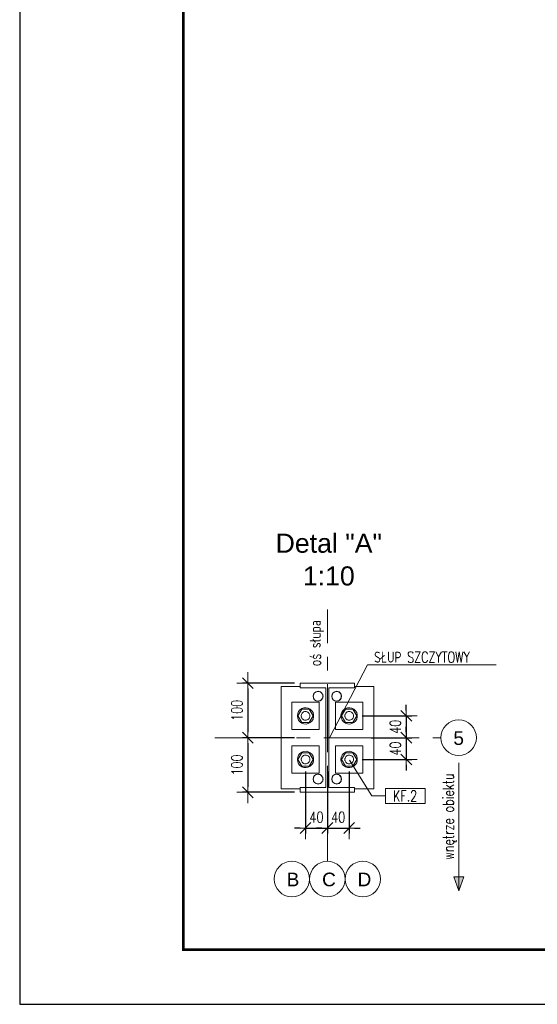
# Model space of a CAD drawing. Header units: millimetres. Extents: x 6807 to 7919, y 15387 to 15883.
# Tile 1 of 120: x 6813 to 6908, y 15387 to 15568. Entities that reach past the tile are written whole.
import ezdxf
from ezdxf.enums import TextEntityAlignment as Align

# ---------------------------------------------------------------- set-up
doc = ezdxf.new("R2010")
doc.units = ezdxf.units.MM
doc.header["$LTSCALE"] = 10
doc.linetypes.add('MITTE', pattern=[2, 1.25, -0.25, 0.25, -0.25])
doc.layers.get('Defpoints').update_dxf_attribs({"color": 1})
doc.layers.add('_FORMATKA', color=8, linetype='Continuous', plot=False)
for name, color, linetype, lineweight in [('_RAMKA', 7, 'Continuous', 35), ('PS_DIM', 4, 'Continuous', 13), ('PS_Object', 30, 'Continuous', 13), ('PS_Pos', 1, 'Continuous', 15), ('PS_SOLID', 7, 'Continuous', 30), ('PS_TEXT', 3, 'Continuous', 18)]:
    doc.layers.add(name, color=color, linetype=linetype, lineweight=lineweight)
doc.styles.add('ARIAL', font='arial.ttf')
doc.styles.add('simplex', font='simplex.shx', dxfattribs={"width": 0.75})
doc.dimstyles.new('1_10_SC', dxfattribs={"dimtxt": 2, "dimasz": 1, "dimexe": 1, "dimexo": 1, "dimgap": 1, "dimtad": 1, "dimdec": 0, "dimlfac": 10, "dimtxsty": 'simplex', "dimblk": 'dimznak', "dimcen": 2, "dimclrd": 256, "dimclre": 256, "dimclrt": 3, "dimadec": 1, "dimazin": 0, "dimtfac": 1, "dimtdec": 0, "dimtix": 1, "dimtmove": 2, "dimatfit": 3, "dimldrblk": 'dim-grot', "dimfxl": 1, "dimarcsym": 0})

# ---------------------------------------------------------------- blocks, each defined once
blk = doc.blocks.new('*U18')
at = {"layer": '_FORMATKA', "lineweight": -3}
blk.add_lwpolyline([(-1100, 0), (0, 0), (0, 420), (-1100, 420)], close=True, dxfattribs=at)
at = {"layer": '_RAMKA', "lineweight": -3, "const_width": 0.5}
blk.add_lwpolyline([(-1070, 10), (-10, 10), (-10, 410), (-1070, 410)], close=True, dxfattribs=at)
blk = doc.blocks.new('dimznak')
at = {"color": 0}
for points in [[(0, 2), (0, -2)], [(-2, 0), (2, 0)]]:
    blk.add_lwpolyline(points, dxfattribs=at)
at = {"color": 2}
blk.add_lwpolyline([(1, 1), (-1, -1)], dxfattribs=at)
blk = doc.blocks.new('*D141')
at = {"layer": 'Defpoints', "color": 0, "transparency": 16777216}
for p in [(6875.16, 15440.07), (6876.81, 15436.07), (6884.24, 15436.07)]:
    blk.add_point(p, dxfattribs=at)
at = {"layer": 'PS_DIM', "lineweight": -2, "transparency": 16777216}
for p, q in [((6884.24, 15441.07), (6884.24, 15442.07)), ((6876.16, 15440.07), (6885.24, 15440.07)), ((6884.24, 15440.07), (6884.24, 15436.07)), ((6877.81, 15436.07), (6885.24, 15436.07)), ((6884.24, 15435.07), (6884.24, 15434.07))]:
    blk.add_line(p, q, dxfattribs=at)
for p, rotation in [((6884.24, 15440.07), 270), ((6884.24, 15436.07), 90)]:
    blk.add_blockref('dimznak', p, dxfattribs=dict(at, rotation=rotation))
at = {"layer": 'PS_DIM', "color": 3, "transparency": 16777216, "insert": (6882.24, 15438.07), "char_height": 2, "attachment_point": 5, "rotation": 90, "style": 'simplex'}
blk.add_mtext('40', dxfattribs=at)
blk = doc.blocks.new('dim-grot')
blk.add_hatch(color=256).paths.add_polyline_path([(0, 0), (-2, 0.5), (-2, -0.5)])
blk.add_lwpolyline([(0, 0), (-2, 0.5), (-2, -0.5), (0, 0)])
blk = doc.blocks.new('*D142')
at = {"layer": 'Defpoints', "color": 0, "transparency": 16777216}
for p in [(6876.81, 15436.07), (6875.16, 15432.07), (6884.24, 15432.07)]:
    blk.add_point(p, dxfattribs=at)
at = {"layer": 'PS_DIM', "lineweight": -2, "transparency": 16777216}
for p, q in [((6884.24, 15437.07), (6884.24, 15438.07)), ((6877.81, 15436.07), (6885.24, 15436.07)), ((6884.24, 15436.07), (6884.24, 15432.07)), ((6876.16, 15432.07), (6885.24, 15432.07)), ((6884.24, 15431.07), (6884.24, 15430.07))]:
    blk.add_line(p, q, dxfattribs=at)
for p, rotation in [((6884.24, 15436.07), 270), ((6884.24, 15432.07), 90)]:
    blk.add_blockref('dimznak', p, dxfattribs=dict(at, rotation=rotation))
at = {"layer": 'PS_DIM', "color": 3, "transparency": 16777216, "insert": (6882.24, 15434.07), "char_height": 2, "attachment_point": 5, "rotation": 90, "style": 'simplex'}
blk.add_mtext('40', dxfattribs=at)
blk = doc.blocks.new('*D143')
at = {"layer": 'Defpoints', "color": 0, "transparency": 16777216}
for p in [(6864.77, 15446.07), (6855.18, 15436.07), (6864.77, 15436.07)]:
    blk.add_point(p, dxfattribs=at)
at = {"layer": 'PS_DIM', "lineweight": -2, "transparency": 16777216}
for p, q in [((6863.77, 15446.07), (6854.18, 15446.07)), ((6855.18, 15445.07), (6855.18, 15437.07)), ((6863.77, 15436.07), (6854.18, 15436.07))]:
    blk.add_line(p, q, dxfattribs=at)
for p, rotation in [((6855.18, 15446.07), 90), ((6855.18, 15436.07), 270)]:
    blk.add_blockref('dimznak', p, dxfattribs=dict(at, rotation=rotation))
at = {"layer": 'PS_DIM', "color": 3, "transparency": 16777216, "insert": (6853.18, 15441.07), "char_height": 2, "attachment_point": 5, "rotation": 90, "style": 'simplex'}
blk.add_mtext('100', dxfattribs=at)
blk = doc.blocks.new('*D144')
at = {"layer": 'Defpoints', "color": 0, "transparency": 16777216}
for p in [(6864.77, 15436.07), (6855.18, 15426.07), (6864.77, 15426.07)]:
    blk.add_point(p, dxfattribs=at)
at = {"layer": 'PS_DIM', "lineweight": -2, "transparency": 16777216}
for p, q in [((6863.77, 15436.07), (6854.18, 15436.07)), ((6855.18, 15435.07), (6855.18, 15427.07)), ((6863.77, 15426.07), (6854.18, 15426.07))]:
    blk.add_line(p, q, dxfattribs=at)
for p, rotation in [((6855.18, 15436.07), 90), ((6855.18, 15426.07), 270)]:
    blk.add_blockref('dimznak', p, dxfattribs=dict(at, rotation=rotation))
at = {"layer": 'PS_DIM', "color": 3, "transparency": 16777216, "insert": (6853.18, 15431.07), "char_height": 2, "attachment_point": 5, "rotation": 90, "style": 'simplex'}
blk.add_mtext('100', dxfattribs=at)
blk = doc.blocks.new('*D145')
at = {"layer": 'Defpoints', "color": 0, "transparency": 16777216}
for p in [(6865.77, 15430.87), (6869.77, 15430.87), (6869.77, 15419.49)]:
    blk.add_point(p, dxfattribs=at)
at = {"layer": 'PS_DIM', "lineweight": -2, "transparency": 16777216}
for p, q in [((6865.77, 15429.87), (6865.77, 15418.49)), ((6869.77, 15429.87), (6869.77, 15418.49)), ((6864.77, 15419.49), (6863.77, 15419.49)), ((6865.77, 15419.49), (6869.77, 15419.49)), ((6870.77, 15419.49), (6871.77, 15419.49))]:
    blk.add_line(p, q, dxfattribs=at)
blk.add_blockref('dimznak', (6865.77, 15419.49), dxfattribs=at)
at = {"layer": 'PS_DIM', "lineweight": -2, "transparency": 16777216, "rotation": 180}
blk.add_blockref('dimznak', (6869.77, 15419.49), dxfattribs=at)
at = {"layer": 'PS_DIM', "color": 3, "transparency": 16777216, "insert": (6867.77, 15421.49), "char_height": 2, "attachment_point": 5, "style": 'simplex'}
blk.add_mtext('40', dxfattribs=at)
blk = doc.blocks.new('*D146')
at = {"layer": 'Defpoints', "color": 0, "transparency": 16777216}
for p in [(6869.77, 15430.87), (6873.77, 15430.87), (6873.77, 15419.49)]:
    blk.add_point(p, dxfattribs=at)
at = {"layer": 'PS_DIM', "lineweight": -2, "transparency": 16777216}
for p, q in [((6869.77, 15429.87), (6869.77, 15418.49)), ((6873.77, 15429.87), (6873.77, 15418.49)), ((6868.77, 15419.49), (6867.77, 15419.49)), ((6869.77, 15419.49), (6873.77, 15419.49)), ((6874.77, 15419.49), (6875.77, 15419.49))]:
    blk.add_line(p, q, dxfattribs=at)
blk.add_blockref('dimznak', (6869.77, 15419.49), dxfattribs=at)
at = {"layer": 'PS_DIM', "lineweight": -2, "transparency": 16777216, "rotation": 180}
blk.add_blockref('dimznak', (6873.77, 15419.49), dxfattribs=at)
at = {"layer": 'PS_DIM', "color": 3, "transparency": 16777216, "insert": (6871.77, 15421.49), "char_height": 2, "attachment_point": 5, "style": 'simplex'}
blk.add_mtext('40', dxfattribs=at)
blk = doc.blocks.new('Przekrój')
at = {"layer": 'PS_DIM', "style": 'ARIAL', "flags": 4}
for tag, p in [('PRZEKRÓJ', (7.89, 7.75)), ('SKALA', (7.89, 1.75))]:
    blk.add_attdef(tag, text='', height=3.5, dxfattribs=at).set_placement(p, align=Align.MIDDLE_CENTER)
blk = doc.blocks.new('*X313')
at = {"color": 1}
for p, q in [((6870.14, 15436.05), (6877.14, 15449.43)), ((6877.14, 15449.43), (6900.74, 15449.43))]:
    blk.add_line(p, q, dxfattribs=at)
at = {"color": 3, "style": 'simplex', "width": 0.75}
blk.add_text('SŁUP SZCZYTOWY ', height=2, dxfattribs=at).set_placement((6878.34, 15449.83))
blk = doc.blocks.new('*X314')
at = {"color": 1}
for p, q in [((6873.83, 15431.96), (6877.91, 15425.38)), ((6877.91, 15425.38), (6880.41, 15425.38)), ((6887.71, 15426.78), (6880.41, 15426.78)), ((6880.41, 15426.78), (6880.41, 15423.98)), ((6887.71, 15423.98), (6887.71, 15426.78)), ((6880.41, 15423.98), (6887.71, 15423.98))]:
    blk.add_line(p, q, dxfattribs=at)
at = {"color": 30, "style": 'simplex', "width": 0.75}
blk.add_text('KF.2', height=2, dxfattribs=at).set_placement((6881.81, 15424.38))

msp = doc.modelspace()

# ---------------------------------------------------------------- hatches: boundary and pattern name
at = {"layer": 'PS_DIM'}
h = msp.add_hatch(color=2, dxfattribs=at)
h.dxf.hatch_style = 1
h.paths.add_polyline_path([(6893.885, 15410.552), (6892.992, 15410.552), (6893.885, 15407.991)])
h = msp.add_hatch(color=2, dxfattribs=at)
h.dxf.hatch_style = 1
h.paths.add_polyline_path([(6893.885, 15410.552), (6894.778, 15410.552), (6893.885, 15407.991)])

# ---------------------------------------------------------------- linework, layer by layer
at = {"layer": 'PS_DIM', "color": 2}
for p, q in [((6893.885, 15431.449), (6893.885, 15407.991)), ((6893.885, 15407.991), (6892.992, 15410.552)), ((6892.992, 15410.552), (6893.885, 15410.552)), ((6894.778, 15410.552), (6893.885, 15410.552)), ((6893.885, 15407.991), (6894.778, 15410.552))]:
    msp.add_line(p, q, dxfattribs=at)
at = {"layer": 'PS_Object', "color": 5, "linetype": 'MITTE'}
for p, q in [((6869.771, 15413.405), (6869.771, 15459.574)), ((6849.11, 15436.07), (6890.595, 15436.07))]:
    msp.add_line(p, q, dxfattribs=at)
at = {"layer": 'PS_Object', "color": 2}
for centre in [(6893.847, 15436.07), (6863.267, 15410.153), (6869.771, 15410.153), (6876.275, 15410.153)]:
    msp.add_circle(centre, 3.252, dxfattribs=at)
at = {"layer": 'PS_SOLID', "linetype": 'Continuous', "lineweight": 13}
for p, q in [((6864.771, 15445.47), (6861.271, 15445.47)), ((6861.271, 15445.47), (6861.271, 15426.67)), ((6874.771, 15446.07), (6864.771, 15446.07)), ((6864.771, 15446.07), (6864.771, 15445.22)), ((6864.771, 15445.22), (6869.491, 15445.22)), ((6869.491, 15445.22), (6869.491, 15426.92)), ((6870.051, 15426.92), (6870.051, 15445.22)), ((6870.051, 15445.22), (6874.771, 15445.22)), ((6874.771, 15445.22), (6874.771, 15446.07)), ((6878.271, 15445.47), (6874.771, 15445.47)), ((6878.271, 15426.67), (6878.271, 15445.47)), ((6867.171, 15443.67), (6867.381, 15444.249)), ((6867.381, 15443.092), (6867.171, 15443.67)), ((6867.381, 15444.249), (6867.914, 15444.556)), ((6867.914, 15442.784), (6867.381, 15443.092)), ((6867.914, 15444.556), (6868.521, 15444.45)), ((6868.521, 15444.45), (6868.916, 15443.978)), ((6868.916, 15443.362), (6868.521, 15442.891)), ((6868.916, 15443.978), (6868.916, 15443.362)), ((6870.571, 15443.67), (6870.781, 15444.249)), ((6870.781, 15443.092), (6870.571, 15443.67)), ((6870.781, 15444.249), (6871.314, 15444.556)), ((6871.314, 15442.784), (6870.781, 15443.092)), ((6871.314, 15444.556), (6871.921, 15444.45)), ((6871.921, 15444.45), (6872.316, 15443.978)), ((6872.316, 15443.362), (6871.921, 15442.891)), ((6872.316, 15443.978), (6872.316, 15443.362)), ((6865.927, 15442.57), (6863.271, 15442.57)), ((6863.271, 15442.57), (6863.271, 15437.57)), ((6868.271, 15442.57), (6865.927, 15442.57)), ((6868.521, 15442.891), (6867.914, 15442.784)), ((6868.271, 15437.57), (6868.271, 15442.57)), ((6873.927, 15442.57), (6871.271, 15442.57)), ((6871.271, 15442.57), (6871.271, 15437.57)), ((6871.921, 15442.891), (6871.314, 15442.784)), ((6876.271, 15442.57), (6873.927, 15442.57)), ((6876.271, 15437.57), (6876.271, 15442.57)), ((6863.271, 15437.57), (6868.271, 15437.57)), ((6871.271, 15437.57), (6876.271, 15437.57)), ((6865.927, 15434.57), (6863.271, 15434.57)), ((6863.271, 15434.57), (6863.271, 15429.57)), ((6868.271, 15434.57), (6865.927, 15434.57)), ((6868.271, 15429.57), (6868.271, 15434.57)), ((6873.927, 15434.57), (6871.271, 15434.57)), ((6871.271, 15434.57), (6871.271, 15429.57)), ((6876.271, 15434.57), (6873.927, 15434.57)), ((6876.271, 15429.57), (6876.271, 15434.57)), ((6863.271, 15429.57), (6868.271, 15429.57)), ((6867.171, 15428.47), (6867.381, 15429.049)), ((6867.381, 15429.049), (6867.914, 15429.356)), ((6867.914, 15429.356), (6868.521, 15429.25)), ((6868.521, 15429.25), (6868.916, 15428.778)), ((6868.916, 15428.778), (6868.916, 15428.162)), ((6870.571, 15428.47), (6870.781, 15429.049)), ((6870.781, 15429.049), (6871.314, 15429.356)), ((6871.271, 15429.57), (6876.271, 15429.57)), ((6871.314, 15429.356), (6871.921, 15429.25)), ((6871.921, 15429.25), (6872.316, 15428.778)), ((6872.316, 15428.778), (6872.316, 15428.162)), ((6869.491, 15426.92), (6864.771, 15426.92)), ((6864.771, 15426.92), (6864.771, 15426.07)), ((6867.381, 15427.892), (6867.171, 15428.47)), ((6867.914, 15427.584), (6867.381, 15427.892)), ((6868.521, 15427.691), (6867.914, 15427.584)), ((6868.916, 15428.162), (6868.521, 15427.691)), ((6874.771, 15426.92), (6870.051, 15426.92)), ((6870.781, 15427.892), (6870.571, 15428.47)), ((6871.314, 15427.584), (6870.781, 15427.892)), ((6871.921, 15427.691), (6871.314, 15427.584)), ((6872.316, 15428.162), (6871.921, 15427.691)), ((6874.771, 15426.07), (6874.771, 15426.92)), ((6861.271, 15426.67), (6864.771, 15426.67)), ((6864.771, 15426.07), (6874.771, 15426.07)), ((6874.771, 15426.67), (6878.271, 15426.67))]:
    msp.add_line(p, q, dxfattribs=at)
at = {"layer": 'PS_SOLID', "color": 3, "linetype": 'Continuous', "lineweight": 13}
for p, q in [((6865.078, 15441.27), (6864.385, 15440.07)), ((6865.081, 15441.402), (6864.747, 15441.166)), ((6865.825, 15441.27), (6865.078, 15441.27)), ((6865.465, 15441.539), (6865.081, 15441.402)), ((6865.873, 15441.567), (6865.465, 15441.539)), ((6866.463, 15441.27), (6865.825, 15441.27)), ((6866.273, 15441.484), (6865.873, 15441.567)), ((6866.636, 15441.296), (6866.273, 15441.484)), ((6867.156, 15440.07), (6866.463, 15441.27)), ((6866.934, 15441.017), (6866.636, 15441.296)), ((6873.078, 15441.27), (6872.385, 15440.07)), ((6873.081, 15441.402), (6872.747, 15441.166)), ((6873.825, 15441.27), (6873.078, 15441.27)), ((6873.465, 15441.539), (6873.081, 15441.402)), ((6873.873, 15441.567), (6873.465, 15441.539)), ((6874.463, 15441.27), (6873.825, 15441.27)), ((6874.273, 15441.484), (6873.873, 15441.567)), ((6874.636, 15441.296), (6874.273, 15441.484)), ((6875.156, 15440.07), (6874.463, 15441.27)), ((6874.934, 15441.017), (6874.636, 15441.296)), ((6864.326, 15440.475), (6864.271, 15440.07)), ((6864.271, 15440.07), (6864.326, 15439.665)), ((6864.489, 15440.849), (6864.326, 15440.475)), ((6864.326, 15439.665), (6864.489, 15439.291)), ((6864.385, 15440.07), (6865.078, 15438.87)), ((6864.747, 15441.166), (6864.489, 15440.849)), ((6864.971, 15440.07), (6864.975, 15440.1)), ((6864.975, 15440.04), (6864.971, 15440.07)), ((6865.007, 15440.31), (6864.975, 15440.151)), ((6864.975, 15440.151), (6864.975, 15439.989)), ((6864.975, 15439.989), (6865.007, 15439.831)), ((6864.996, 15440.254), (6865, 15440.286)), ((6865, 15439.854), (6864.996, 15439.886)), ((6865, 15440.286), (6865.004, 15440.295)), ((6865.004, 15439.845), (6865, 15439.854)), ((6865.071, 15440.458), (6865.007, 15440.31)), ((6865.007, 15439.831), (6865.071, 15439.682)), ((6865.164, 15440.591), (6865.071, 15440.458)), ((6865.071, 15439.682), (6865.164, 15439.549)), ((6865.082, 15440.474), (6865.087, 15440.486)), ((6865.087, 15439.654), (6865.082, 15439.666)), ((6865.087, 15440.486), (6865.109, 15440.513)), ((6865.109, 15439.628), (6865.087, 15439.654)), ((6865.281, 15440.703), (6865.164, 15440.591)), ((6865.164, 15439.549), (6865.281, 15439.437)), ((6865.204, 15440.63), (6865.225, 15440.655)), ((6865.225, 15439.485), (6865.204, 15439.51)), ((6865.225, 15440.655), (6865.248, 15440.671)), ((6865.248, 15439.469), (6865.225, 15439.485)), ((6865.418, 15440.788), (6865.281, 15440.703)), ((6865.281, 15439.437), (6865.418, 15439.352)), ((6865.38, 15440.764), (6865.403, 15440.78)), ((6865.403, 15440.78), (6865.41, 15440.783)), ((6865.57, 15440.845), (6865.418, 15440.788)), ((6865.73, 15440.869), (6865.57, 15440.845)), ((6865.593, 15440.848), (6865.608, 15440.853)), ((6865.608, 15440.853), (6865.643, 15440.856)), ((6865.892, 15440.861), (6865.73, 15440.869)), ((6865.792, 15440.866), (6865.825, 15440.868)), ((6865.825, 15440.868), (6865.851, 15440.863)), ((6866.048, 15440.82), (6865.892, 15440.861)), ((6866.018, 15440.828), (6866.039, 15440.824)), ((6866.039, 15440.824), (6866.043, 15440.822)), ((6866.194, 15440.749), (6866.048, 15440.82)), ((6866.322, 15440.65), (6866.194, 15440.749)), ((6866.194, 15439.391), (6866.322, 15439.49)), ((6866.216, 15440.732), (6866.232, 15440.724)), ((6866.232, 15439.417), (6866.216, 15439.408)), ((6866.232, 15440.724), (6866.258, 15440.699)), ((6866.258, 15439.441), (6866.232, 15439.417)), ((6866.427, 15440.527), (6866.322, 15440.65)), ((6866.322, 15439.49), (6866.427, 15439.613)), ((6866.366, 15440.599), (6866.391, 15440.575)), ((6866.391, 15439.565), (6866.366, 15439.541)), ((6866.391, 15440.575), (6866.403, 15440.555)), ((6866.403, 15439.585), (6866.391, 15439.565)), ((6866.506, 15440.386), (6866.427, 15440.527)), ((6866.427, 15439.613), (6866.506, 15439.755)), ((6866.463, 15438.87), (6867.156, 15440.07)), ((6866.5, 15440.396), (6866.504, 15440.389)), ((6866.504, 15439.751), (6866.5, 15439.744)), ((6866.504, 15440.389), (6866.505, 15440.387)), ((6866.505, 15439.753), (6866.504, 15439.751)), ((6866.554, 15440.231), (6866.506, 15440.386)), ((6866.506, 15439.755), (6866.554, 15439.909)), ((6866.571, 15440.07), (6866.554, 15440.231)), ((6866.554, 15439.909), (6866.571, 15440.07)), ((6866.557, 15440.199), (6866.563, 15440.179)), ((6866.563, 15439.961), (6866.557, 15439.941)), ((6866.563, 15440.179), (6866.563, 15440.143)), ((6866.563, 15439.997), (6866.563, 15439.961)), ((6867.146, 15440.668), (6866.934, 15441.017)), ((6866.934, 15439.123), (6867.146, 15439.473)), ((6867.257, 15440.274), (6867.146, 15440.668)), ((6867.146, 15439.473), (6867.257, 15439.866)), ((6867.257, 15440.07), (6867.257, 15440.274)), ((6867.257, 15439.866), (6867.257, 15440.07)), ((6872.326, 15440.475), (6872.271, 15440.07)), ((6872.271, 15440.07), (6872.326, 15439.665)), ((6872.489, 15440.849), (6872.326, 15440.475)), ((6872.326, 15439.665), (6872.489, 15439.291)), ((6872.385, 15440.07), (6873.078, 15438.87)), ((6872.747, 15441.166), (6872.489, 15440.849)), ((6872.971, 15440.07), (6872.975, 15440.1)), ((6872.975, 15440.04), (6872.971, 15440.07)), ((6873.007, 15440.31), (6872.975, 15440.151)), ((6872.975, 15440.151), (6872.975, 15439.989)), ((6872.975, 15439.989), (6873.007, 15439.831)), ((6872.996, 15440.254), (6873, 15440.286)), ((6873, 15439.854), (6872.996, 15439.886)), ((6873, 15440.286), (6873.004, 15440.295)), ((6873.004, 15439.845), (6873, 15439.854)), ((6873.071, 15440.458), (6873.007, 15440.31)), ((6873.007, 15439.831), (6873.071, 15439.682)), ((6873.164, 15440.591), (6873.071, 15440.458)), ((6873.071, 15439.682), (6873.164, 15439.549)), ((6873.082, 15440.474), (6873.087, 15440.486)), ((6873.087, 15439.654), (6873.082, 15439.666)), ((6873.087, 15440.486), (6873.109, 15440.513)), ((6873.109, 15439.628), (6873.087, 15439.654)), ((6873.281, 15440.703), (6873.164, 15440.591)), ((6873.164, 15439.549), (6873.281, 15439.437)), ((6873.204, 15440.63), (6873.225, 15440.655)), ((6873.225, 15439.485), (6873.204, 15439.51)), ((6873.225, 15440.655), (6873.248, 15440.671)), ((6873.248, 15439.469), (6873.225, 15439.485)), ((6873.418, 15440.788), (6873.281, 15440.703)), ((6873.281, 15439.437), (6873.418, 15439.352)), ((6873.38, 15440.764), (6873.403, 15440.78)), ((6873.403, 15440.78), (6873.41, 15440.783)), ((6873.57, 15440.845), (6873.418, 15440.788)), ((6873.73, 15440.869), (6873.57, 15440.845)), ((6873.593, 15440.848), (6873.608, 15440.853)), ((6873.608, 15440.853), (6873.643, 15440.856)), ((6873.892, 15440.861), (6873.73, 15440.869)), ((6873.792, 15440.866), (6873.825, 15440.868)), ((6873.825, 15440.868), (6873.851, 15440.863)), ((6874.048, 15440.82), (6873.892, 15440.861)), ((6874.018, 15440.828), (6874.039, 15440.824)), ((6874.039, 15440.824), (6874.043, 15440.822)), ((6874.194, 15440.749), (6874.048, 15440.82)), ((6874.322, 15440.65), (6874.194, 15440.749)), ((6874.194, 15439.391), (6874.322, 15439.49)), ((6874.216, 15440.732), (6874.232, 15440.724)), ((6874.232, 15439.417), (6874.216, 15439.408)), ((6874.232, 15440.724), (6874.258, 15440.699)), ((6874.258, 15439.441), (6874.232, 15439.417)), ((6874.427, 15440.527), (6874.322, 15440.65)), ((6874.322, 15439.49), (6874.427, 15439.613)), ((6874.366, 15440.599), (6874.391, 15440.575)), ((6874.391, 15439.565), (6874.366, 15439.542)), ((6874.391, 15440.575), (6874.403, 15440.555)), ((6874.403, 15439.585), (6874.391, 15439.565)), ((6874.506, 15440.386), (6874.427, 15440.527)), ((6874.427, 15439.613), (6874.506, 15439.755)), ((6874.463, 15438.87), (6875.156, 15440.07)), ((6874.5, 15440.396), (6874.504, 15440.389)), ((6874.504, 15439.751), (6874.5, 15439.744)), ((6874.504, 15440.389), (6874.505, 15440.387)), ((6874.505, 15439.753), (6874.504, 15439.751)), ((6874.554, 15440.231), (6874.506, 15440.386)), ((6874.506, 15439.755), (6874.554, 15439.909)), ((6874.571, 15440.07), (6874.554, 15440.231)), ((6874.554, 15439.909), (6874.571, 15440.07)), ((6874.557, 15440.199), (6874.563, 15440.179)), ((6874.563, 15439.961), (6874.557, 15439.941)), ((6874.563, 15440.179), (6874.563, 15440.143)), ((6874.563, 15439.997), (6874.563, 15439.961)), ((6875.146, 15440.668), (6874.934, 15441.017)), ((6874.934, 15439.123), (6875.146, 15439.473)), ((6875.257, 15440.274), (6875.146, 15440.668)), ((6875.146, 15439.473), (6875.257, 15439.866)), ((6875.257, 15440.07), (6875.257, 15440.274)), ((6875.257, 15439.866), (6875.257, 15440.07)), ((6864.489, 15439.291), (6864.747, 15438.974)), ((6864.747, 15438.974), (6865.081, 15438.738)), ((6865.078, 15438.87), (6866.463, 15438.87)), ((6865.081, 15438.738), (6865.465, 15438.601)), ((6865.403, 15439.36), (6865.38, 15439.376)), ((6865.41, 15439.357), (6865.403, 15439.36)), ((6865.418, 15439.352), (6865.57, 15439.296)), ((6865.465, 15438.601), (6865.873, 15438.574)), ((6865.57, 15439.296), (6865.73, 15439.271)), ((6865.608, 15439.287), (6865.593, 15439.292)), ((6865.643, 15439.284), (6865.608, 15439.287)), ((6865.73, 15439.271), (6865.892, 15439.279)), ((6865.825, 15439.272), (6865.792, 15439.274)), ((6865.851, 15439.277), (6865.825, 15439.272)), ((6865.873, 15438.574), (6866.273, 15438.657)), ((6865.892, 15439.279), (6866.048, 15439.32)), ((6866.039, 15439.316), (6866.018, 15439.312)), ((6866.043, 15439.318), (6866.039, 15439.316)), ((6866.048, 15439.32), (6866.194, 15439.391)), ((6866.273, 15438.657), (6866.636, 15438.845)), ((6866.636, 15438.845), (6866.934, 15439.123)), ((6872.489, 15439.291), (6872.747, 15438.974)), ((6872.747, 15438.974), (6873.081, 15438.738)), ((6873.078, 15438.87), (6874.463, 15438.87)), ((6873.081, 15438.738), (6873.465, 15438.601)), ((6873.403, 15439.36), (6873.38, 15439.376)), ((6873.41, 15439.357), (6873.403, 15439.36)), ((6873.418, 15439.352), (6873.57, 15439.296)), ((6873.465, 15438.601), (6873.873, 15438.574)), ((6873.57, 15439.296), (6873.73, 15439.271)), ((6873.608, 15439.287), (6873.593, 15439.292)), ((6873.643, 15439.284), (6873.608, 15439.287)), ((6873.73, 15439.271), (6873.892, 15439.279)), ((6873.825, 15439.272), (6873.792, 15439.274)), ((6873.851, 15439.277), (6873.825, 15439.272)), ((6873.873, 15438.574), (6874.273, 15438.657)), ((6873.892, 15439.279), (6874.048, 15439.32)), ((6874.039, 15439.316), (6874.018, 15439.312)), ((6874.043, 15439.318), (6874.039, 15439.316)), ((6874.048, 15439.32), (6874.194, 15439.391)), ((6874.273, 15438.657), (6874.636, 15438.845)), ((6874.636, 15438.845), (6874.934, 15439.123)), ((6864.326, 15432.475), (6864.271, 15432.07)), ((6864.489, 15432.849), (6864.326, 15432.475)), ((6865.078, 15433.27), (6864.385, 15432.07)), ((6864.747, 15433.166), (6864.489, 15432.849)), ((6865.081, 15433.402), (6864.747, 15433.166)), ((6865.007, 15432.31), (6864.975, 15432.151)), ((6864.996, 15432.254), (6865, 15432.286)), ((6865, 15432.286), (6865.004, 15432.295)), ((6865.071, 15432.458), (6865.007, 15432.31)), ((6865.164, 15432.591), (6865.071, 15432.458)), ((6865.825, 15433.27), (6865.078, 15433.27)), ((6865.465, 15433.539), (6865.081, 15433.402)), ((6865.082, 15432.474), (6865.087, 15432.486)), ((6865.087, 15432.486), (6865.109, 15432.513)), ((6865.281, 15432.703), (6865.164, 15432.591)), ((6865.204, 15432.63), (6865.225, 15432.655)), ((6865.225, 15432.655), (6865.248, 15432.671)), ((6865.418, 15432.788), (6865.281, 15432.703)), ((6865.38, 15432.764), (6865.403, 15432.78)), ((6865.403, 15432.78), (6865.41, 15432.783)), ((6865.57, 15432.845), (6865.418, 15432.788)), ((6865.873, 15433.567), (6865.465, 15433.539)), ((6865.73, 15432.869), (6865.57, 15432.845)), ((6865.593, 15432.848), (6865.608, 15432.853)), ((6865.608, 15432.853), (6865.643, 15432.856)), ((6865.892, 15432.861), (6865.73, 15432.869)), ((6865.792, 15432.866), (6865.825, 15432.868)), ((6866.463, 15433.27), (6865.825, 15433.27)), ((6865.825, 15432.868), (6865.851, 15432.863)), ((6866.273, 15433.484), (6865.873, 15433.567)), ((6866.048, 15432.82), (6865.892, 15432.861)), ((6866.018, 15432.828), (6866.039, 15432.824)), ((6866.039, 15432.824), (6866.043, 15432.822)), ((6866.194, 15432.749), (6866.048, 15432.82)), ((6866.322, 15432.65), (6866.194, 15432.749)), ((6866.216, 15432.732), (6866.232, 15432.724)), ((6866.232, 15432.724), (6866.258, 15432.699)), ((6866.636, 15433.296), (6866.273, 15433.484)), ((6866.427, 15432.527), (6866.322, 15432.65)), ((6866.366, 15432.599), (6866.391, 15432.575)), ((6866.391, 15432.575), (6866.403, 15432.555)), ((6866.506, 15432.386), (6866.427, 15432.527)), ((6867.156, 15432.07), (6866.463, 15433.27)), ((6866.5, 15432.396), (6866.504, 15432.389)), ((6866.504, 15432.389), (6866.505, 15432.387)), ((6866.554, 15432.231), (6866.506, 15432.386)), ((6866.571, 15432.07), (6866.554, 15432.231)), ((6866.557, 15432.199), (6866.563, 15432.179)), ((6866.934, 15433.017), (6866.636, 15433.296)), ((6867.146, 15432.668), (6866.934, 15433.017)), ((6867.257, 15432.274), (6867.146, 15432.668)), ((6867.257, 15432.07), (6867.257, 15432.274)), ((6872.326, 15432.475), (6872.271, 15432.07)), ((6872.489, 15432.849), (6872.326, 15432.475)), ((6873.078, 15433.27), (6872.385, 15432.07)), ((6872.747, 15433.166), (6872.489, 15432.849)), ((6873.081, 15433.402), (6872.747, 15433.166)), ((6873.007, 15432.31), (6872.975, 15432.151)), ((6872.996, 15432.254), (6873, 15432.286)), ((6873, 15432.286), (6873.004, 15432.295)), ((6873.071, 15432.458), (6873.007, 15432.31)), ((6873.164, 15432.591), (6873.071, 15432.458)), ((6873.825, 15433.27), (6873.078, 15433.27)), ((6873.465, 15433.539), (6873.081, 15433.402)), ((6873.082, 15432.474), (6873.087, 15432.486)), ((6873.087, 15432.486), (6873.109, 15432.513)), ((6873.281, 15432.703), (6873.164, 15432.591)), ((6873.204, 15432.63), (6873.225, 15432.655)), ((6873.225, 15432.655), (6873.248, 15432.671)), ((6873.418, 15432.788), (6873.281, 15432.703)), ((6873.38, 15432.764), (6873.403, 15432.78)), ((6873.403, 15432.78), (6873.41, 15432.783)), ((6873.57, 15432.845), (6873.418, 15432.788)), ((6873.873, 15433.567), (6873.465, 15433.539)), ((6873.73, 15432.869), (6873.57, 15432.845)), ((6873.593, 15432.848), (6873.608, 15432.853)), ((6873.608, 15432.853), (6873.643, 15432.856)), ((6873.892, 15432.861), (6873.73, 15432.869)), ((6873.792, 15432.866), (6873.825, 15432.868)), ((6874.463, 15433.27), (6873.825, 15433.27)), ((6873.825, 15432.868), (6873.851, 15432.863)), ((6874.273, 15433.484), (6873.873, 15433.567)), ((6874.048, 15432.82), (6873.892, 15432.861)), ((6874.018, 15432.828), (6874.039, 15432.824)), ((6874.039, 15432.824), (6874.043, 15432.822)), ((6874.194, 15432.749), (6874.048, 15432.82)), ((6874.322, 15432.65), (6874.194, 15432.749)), ((6874.216, 15432.732), (6874.232, 15432.724)), ((6874.232, 15432.724), (6874.258, 15432.699)), ((6874.636, 15433.296), (6874.273, 15433.484)), ((6874.427, 15432.527), (6874.322, 15432.65)), ((6874.366, 15432.599), (6874.391, 15432.575)), ((6874.391, 15432.575), (6874.403, 15432.555)), ((6874.506, 15432.386), (6874.427, 15432.527)), ((6875.156, 15432.07), (6874.463, 15433.27)), ((6874.5, 15432.396), (6874.504, 15432.389)), ((6874.504, 15432.389), (6874.505, 15432.387)), ((6874.554, 15432.231), (6874.506, 15432.386)), ((6874.571, 15432.07), (6874.554, 15432.231)), ((6874.557, 15432.199), (6874.563, 15432.179)), ((6874.934, 15433.017), (6874.636, 15433.296)), ((6875.146, 15432.668), (6874.934, 15433.017)), ((6875.257, 15432.274), (6875.146, 15432.668)), ((6875.257, 15432.07), (6875.257, 15432.274)), ((6864.271, 15432.07), (6864.326, 15431.665)), ((6864.326, 15431.665), (6864.489, 15431.291)), ((6864.385, 15432.07), (6865.078, 15430.87)), ((6864.489, 15431.291), (6864.747, 15430.974)), ((6864.747, 15430.974), (6865.081, 15430.738)), ((6864.971, 15432.07), (6864.975, 15432.1)), ((6864.975, 15432.04), (6864.971, 15432.07)), ((6864.975, 15432.151), (6864.975, 15431.989)), ((6864.975, 15431.989), (6865.007, 15431.831)), ((6865, 15431.854), (6864.996, 15431.886)), ((6865.004, 15431.845), (6865, 15431.854)), ((6865.007, 15431.831), (6865.071, 15431.682)), ((6865.071, 15431.682), (6865.164, 15431.549)), ((6865.078, 15430.87), (6866.463, 15430.87)), ((6865.081, 15430.738), (6865.465, 15430.601)), ((6865.087, 15431.654), (6865.082, 15431.666)), ((6865.109, 15431.628), (6865.087, 15431.654)), ((6865.164, 15431.549), (6865.281, 15431.437)), ((6865.225, 15431.485), (6865.204, 15431.51)), ((6865.248, 15431.469), (6865.225, 15431.485)), ((6865.281, 15431.437), (6865.418, 15431.352)), ((6865.403, 15431.36), (6865.38, 15431.376)), ((6865.41, 15431.357), (6865.403, 15431.36)), ((6865.418, 15431.352), (6865.57, 15431.296)), ((6865.465, 15430.601), (6865.873, 15430.574)), ((6865.57, 15431.296), (6865.73, 15431.271)), ((6865.608, 15431.287), (6865.593, 15431.292)), ((6865.643, 15431.284), (6865.608, 15431.287)), ((6865.73, 15431.271), (6865.892, 15431.279)), ((6865.825, 15431.272), (6865.792, 15431.274)), ((6865.851, 15431.277), (6865.825, 15431.272)), ((6865.873, 15430.574), (6866.273, 15430.657)), ((6865.892, 15431.279), (6866.048, 15431.32)), ((6866.039, 15431.316), (6866.018, 15431.312)), ((6866.043, 15431.318), (6866.039, 15431.316)), ((6866.048, 15431.32), (6866.194, 15431.391)), ((6866.194, 15431.391), (6866.322, 15431.49)), ((6866.232, 15431.417), (6866.216, 15431.408)), ((6866.258, 15431.441), (6866.232, 15431.417)), ((6866.273, 15430.657), (6866.636, 15430.845)), ((6866.322, 15431.49), (6866.427, 15431.613)), ((6866.391, 15431.565), (6866.366, 15431.541)), ((6866.403, 15431.585), (6866.391, 15431.565)), ((6866.427, 15431.613), (6866.506, 15431.755)), ((6866.463, 15430.87), (6867.156, 15432.07)), ((6866.504, 15431.751), (6866.5, 15431.744)), ((6866.505, 15431.753), (6866.504, 15431.751)), ((6866.506, 15431.755), (6866.554, 15431.909)), ((6866.554, 15431.909), (6866.571, 15432.07)), ((6866.563, 15431.961), (6866.557, 15431.941)), ((6866.563, 15432.179), (6866.563, 15432.143)), ((6866.563, 15431.997), (6866.563, 15431.961)), ((6866.636, 15430.845), (6866.934, 15431.123)), ((6866.934, 15431.123), (6867.146, 15431.473)), ((6867.146, 15431.473), (6867.257, 15431.866)), ((6867.257, 15431.866), (6867.257, 15432.07)), ((6872.271, 15432.07), (6872.326, 15431.665)), ((6872.326, 15431.665), (6872.489, 15431.291)), ((6872.385, 15432.07), (6873.078, 15430.87)), ((6872.489, 15431.291), (6872.747, 15430.974)), ((6872.747, 15430.974), (6873.081, 15430.738)), ((6872.971, 15432.07), (6872.975, 15432.1)), ((6872.975, 15432.04), (6872.971, 15432.07)), ((6872.975, 15432.151), (6872.975, 15431.989)), ((6872.975, 15431.989), (6873.007, 15431.831)), ((6873, 15431.854), (6872.996, 15431.886)), ((6873.004, 15431.845), (6873, 15431.854)), ((6873.007, 15431.831), (6873.071, 15431.682)), ((6873.071, 15431.682), (6873.164, 15431.549)), ((6873.078, 15430.87), (6874.463, 15430.87)), ((6873.081, 15430.738), (6873.465, 15430.601)), ((6873.087, 15431.654), (6873.082, 15431.666)), ((6873.109, 15431.628), (6873.087, 15431.654)), ((6873.164, 15431.549), (6873.281, 15431.437)), ((6873.225, 15431.485), (6873.204, 15431.51)), ((6873.248, 15431.469), (6873.225, 15431.485)), ((6873.281, 15431.437), (6873.418, 15431.352)), ((6873.403, 15431.36), (6873.38, 15431.376)), ((6873.41, 15431.357), (6873.403, 15431.36)), ((6873.418, 15431.352), (6873.57, 15431.296)), ((6873.465, 15430.601), (6873.873, 15430.574)), ((6873.57, 15431.296), (6873.73, 15431.271)), ((6873.608, 15431.287), (6873.593, 15431.292)), ((6873.643, 15431.284), (6873.608, 15431.287)), ((6873.73, 15431.271), (6873.892, 15431.279)), ((6873.825, 15431.272), (6873.792, 15431.274)), ((6873.851, 15431.277), (6873.825, 15431.272)), ((6873.873, 15430.574), (6874.273, 15430.657)), ((6873.892, 15431.279), (6874.048, 15431.32)), ((6874.039, 15431.316), (6874.018, 15431.312)), ((6874.043, 15431.318), (6874.039, 15431.316)), ((6874.048, 15431.32), (6874.194, 15431.391)), ((6874.194, 15431.391), (6874.322, 15431.49)), ((6874.232, 15431.417), (6874.216, 15431.408)), ((6874.258, 15431.441), (6874.232, 15431.417)), ((6874.273, 15430.657), (6874.636, 15430.845)), ((6874.322, 15431.49), (6874.427, 15431.613)), ((6874.391, 15431.565), (6874.366, 15431.542)), ((6874.403, 15431.585), (6874.391, 15431.565)), ((6874.427, 15431.613), (6874.506, 15431.755)), ((6874.463, 15430.87), (6875.156, 15432.07)), ((6874.504, 15431.751), (6874.5, 15431.744)), ((6874.505, 15431.753), (6874.504, 15431.751)), ((6874.506, 15431.755), (6874.554, 15431.909)), ((6874.554, 15431.909), (6874.571, 15432.07)), ((6874.563, 15431.961), (6874.557, 15431.941)), ((6874.563, 15432.179), (6874.563, 15432.143)), ((6874.563, 15431.997), (6874.563, 15431.961)), ((6874.636, 15430.845), (6874.934, 15431.123)), ((6874.934, 15431.123), (6875.146, 15431.473)), ((6875.146, 15431.473), (6875.257, 15431.866)), ((6875.257, 15431.866), (6875.257, 15432.07))]:
    msp.add_line(p, q, dxfattribs=at)
at = {"layer": 'PS_SOLID', "linetype": 'Continuous', "lineweight": 13}
for centre in [(6868.071, 15443.67), (6871.471, 15443.67), (6868.071, 15428.47), (6871.471, 15428.47)]:
    msp.add_circle(centre, 0.9, dxfattribs=at)

# ---------------------------------------------------------------- block references
at = {"layer": 'PS_DIM'}
msp.add_blockref('*U18', (7913.346, 15387.186), dxfattribs=at)
ref = msp.add_blockref('Przekrój', (6862.149, 15463.973), dxfattribs=at)
ref.add_attrib('PRZEKRÓJ', 'Detal "A"', dxfattribs={"layer": 'PS_TEXT', "height": 3.5, "style": 'ARIAL'}).set_placement((6870.034, 15471.723), align=Align.MIDDLE_CENTER)
ref.add_attrib('SKALA', '1:10', dxfattribs={"layer": 'PS_TEXT', "height": 3.5, "style": 'ARIAL'}).set_placement((6870.034, 15465.723), align=Align.MIDDLE_CENTER)
at = {"layer": 'PS_Pos'}
for name in ['*X313', '*X314']:
    msp.add_blockref(name, (0, 0), dxfattribs=at)

# ---------------------------------------------------------------- texts
at = {"layer": 'PS_DIM', "color": 3, "insert": (6867.85, 15453.38), "char_height": 2, "attachment_point": 5, "rotation": 90, "style": 'simplex'}
msp.add_mtext('oś słupa', dxfattribs=at)
at = {"layer": 'PS_DIM', "color": 2, "insert": (6892.202, 15421.597), "char_height": 2, "attachment_point": 5, "rotation": 90, "style": 'simplex'}
msp.add_mtext('wnętrze obiektu', dxfattribs=at)
at = {"layer": 'PS_Object', "color": 3, "style": 'ARIAL'}
for s, p in [('5', (6892.882, 15434.74)), ('B', (6862.301, 15408.824)), ('C', (6868.805, 15408.824)), ('D', (6875.309, 15408.824))]:
    msp.add_text(s, height=2.5, dxfattribs=at).set_placement(p)

# ---------------------------------------------------------------- dimensions: what is measured, and where the dimension line sits
at = {"layer": 'PS_DIM'}
for base, p1, p2, picture, middle in [((6855.183, 15436.07), (6864.771, 15446.07), (6864.771, 15436.07), '*D143', (6853.183, 15441.07)), ((6884.238, 15436.07), (6875.156, 15440.07), (6876.814, 15436.07), '*D141', (6882.238, 15438.07)), ((6855.183, 15426.07), (6864.771, 15436.07), (6864.771, 15426.07), '*D144', (6853.183, 15431.07)), ((6884.238, 15432.07), (6876.814, 15436.07), (6875.156, 15432.07), '*D142', (6882.238, 15434.07))]:
    dim = msp.add_linear_dim(base=base, p1=p1, p2=p2, angle=90, dimstyle='1_10_SC', dxfattribs=at)
    dim.commit()
    dim.dimension.update_dxf_attribs({"geometry": picture, "text_midpoint": middle})
for base, p1, p2, picture, middle in [((6869.771, 15419.49), (6865.771, 15430.87), (6869.771, 15430.87), '*D145', (6867.771, 15421.49)), ((6873.771, 15419.49), (6869.771, 15430.87), (6873.771, 15430.87), '*D146', (6871.771, 15421.49))]:
    dim = msp.add_linear_dim(base=base, p1=p1, p2=p2, dimstyle='1_10_SC', dxfattribs=at)
    dim.commit()
    dim.dimension.update_dxf_attribs({"geometry": picture, "text_midpoint": middle})

doc.saveas('drawing.dxf')
